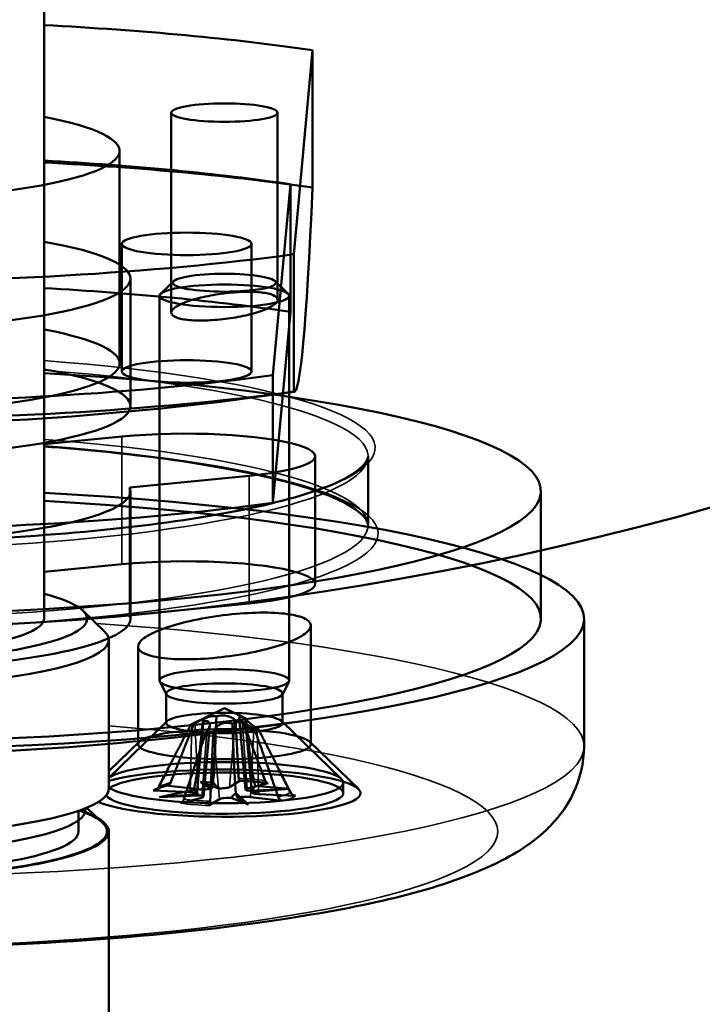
# Model space of a CAD drawing. Header units: millimetres. Extents: x 814 to 3201, y 212 to 4576.
# Tile 15 of 69: x 1670 to 1685, y 1753 to 1776. Entities that reach past the tile are written whole.
import ezdxf

# ---------------------------------------------------------------- set-up
doc = ezdxf.new("R2010")
doc.units = ezdxf.units.MM
doc.header["$LTSCALE"] = 18
doc.layers.add('Widoczne (ISO)', color=7, linetype='Continuous', lineweight=50)
doc.layers.add('Widoczne wąskie (ISO)', color=7, linetype='Continuous', lineweight=35)

msp = doc.modelspace()

# ---------------------------------------------------------------- linework, layer by layer
at = {"layer": 'Widoczne (ISO)'}
for p, q in [((1670.168, 1761.99), (1670.168, 1821.079)), ((1675.949, 1770.429), (1676.385, 1775.156)), ((1676.385, 1775.156), (1676.385, 1771.975)), ((1673.115, 1773.709), (1673.115, 1769.078)), ((1675.574, 1773.709), (1675.574, 1769.377)), ((1671.918, 1772.823), (1671.918, 1767.903)), ((1675.871, 1772.049), (1675.463, 1767.629)), ((1675.871, 1769.095), (1675.871, 1772.049)), ((1671.97, 1767.716), (1671.97, 1770.67)), ((1674.97, 1767.716), (1674.97, 1770.67)), ((1675.949, 1767.249), (1675.949, 1770.429)), ((1672.168, 1766.914), (1672.168, 1769.869)), ((1673.17, 1769.806), (1672.868, 1769.514)), ((1675.519, 1769.806), (1675.821, 1769.514)), ((1672.844, 1760.562), (1672.844, 1769.468)), ((1675.844, 1760.562), (1675.844, 1769.468)), ((1675.463, 1764.675), (1675.871, 1769.095)), ((1675.463, 1764.675), (1675.463, 1767.629)), ((1670.168, 1766.032), (1671.969, 1766.209)), ((1676.443, 1762.8), (1676.443, 1765.755)), ((1677.668, 1764.154), (1677.668, 1765.753)), ((1674.917, 1765.301), (1672.151, 1765.03)), ((1672.151, 1762.076), (1672.151, 1765.03)), ((1672.168, 1761.99), (1672.168, 1764.945)), ((1681.668, 1761.99), (1681.668, 1764.945)), ((1670.168, 1763.078), (1671.969, 1763.254)), ((1674.917, 1762.347), (1672.151, 1762.076)), ((1671.074, 1762.174), (1671.566, 1761.697)), ((1682.668, 1759.036), (1682.668, 1761.99)), ((1676.344, 1761.835), (1676.344, 1759.085)), ((1671.668, 1761.498), (1671.668, 1758.051)), ((1672.344, 1761.348), (1672.344, 1759.085)), ((1673.003, 1760.239), (1672.85, 1760.539)), ((1675.686, 1760.239), (1675.839, 1760.539)), ((1672.998, 1759.577), (1672.998, 1760.26)), ((1675.691, 1759.577), (1675.691, 1760.26)), ((1674.344, 1759.922), (1673.571, 1759.54)), ((1674.344, 1759.922), (1674.84, 1759.677)), ((1673.019, 1759.618), (1671.668, 1758.309)), ((1673.709, 1757.936), (1673.861, 1759.648)), ((1674.832, 1758.036), (1674.684, 1759.697)), ((1674.98, 1757.967), (1674.828, 1759.679)), ((1675.67, 1759.618), (1677.051, 1758.279)), ((1673.857, 1757.867), (1674.004, 1759.523)), ((1672.376, 1759.146), (1671.668, 1758.46)), ((1676.313, 1759.146), (1677.445, 1758.049)), ((1673.788, 1758.213), (1674.041, 1758.055)), ((1673.788, 1758.213), (1674.081, 1758.195)), ((1674.188, 1758.065), (1673.788, 1758.213)), ((1674.08, 1758.186), (1674.086, 1758.248)), ((1674.701, 1758.238), (1674.462, 1758.09)), ((1677.094, 1757.952), (1677.094, 1758.195)), ((1672.696, 1758.014), (1673.553, 1757.973)), ((1672.844, 1757.856), (1673.634, 1758.026)), ((1672.998, 1758.129), (1673.739, 1758.043)), ((1674.608, 1757.946), (1674.606, 1757.976)), ((1675.36, 1758.186), (1674.867, 1758.057)), ((1675.844, 1758.049), (1674.937, 1758.005)), ((1674.991, 1757.979), (1675.844, 1758.049)), ((1675.844, 1758.049), (1675.055, 1758.118)), ((1673.698, 1757.925), (1672.844, 1757.856)), ((1672.844, 1757.856), (1673.752, 1757.9)), ((1673.328, 1757.719), (1673.822, 1757.847)), ((1673.987, 1757.666), (1674.227, 1757.815)), ((1674.501, 1757.84), (1674.901, 1757.692)), ((1674.901, 1757.692), (1674.608, 1757.948)), ((1674.901, 1757.692), (1674.648, 1757.849)), ((1675.69, 1757.776), (1674.95, 1757.861)), ((1675.993, 1757.89), (1675.136, 1757.932)), ((1670.968, 1757.541), (1670.968, 1757.066)), ((1671.127, 1757.558), (1671.127, 1757.6)), ((1671.163, 1757.615), (1671.525, 1757.264)), ((1671.668, 1757.066), (1671.668, 1699.258))]:
    msp.add_line(p, q, dxfattribs=at)
msp.add_circle((1665.168, 1836.748), 75, dxfattribs=at)
for centre, start, end in [((1665.168, 1841.464), 261.40573, 278.27545), ((1665.168, 1833.812), 260.89413, 279.10587)]:
    msp.add_arc(centre, 75, start, end, dxfattribs=at)
for centre, major_axis, ratio, start_param, end_param in [((1665.168, 1772.823), (-17.5, 0), 0.173648, 4.016653, 4.422637), ((1665.168, 1772.823), (6.75, 0), 0.173648, 2.404969, 7.019809), ((1665.168, 1769.869), (16.5, 0), 0.173648, 0.865, 1.262925), ((1665.168, 1769.642), (-17.5, 0), 0.173648, 4.016653, 4.422637), ((1676.167, 1841.433), (-0.206, -74.189), 0.015777, 6.273236, 6.642245), ((1665.168, 1769.869), (7, 0), 0.173648, 2.366399, 7.058379), ((1665.168, 1772.823), (17.5, 0), 0.173648, 4.016653, 5.376083), ((1665.168, 1766.914), (-16.5, 0), 0.173648, 4.006593, 4.404518), ((1665.168, 1767.903), (6.75, 0), 0.173648, 2.404969, 7.019809), ((1665.168, 1764.945), (-16.5, 0), 0.173648, 5.02026, 10.687703), ((1665.168, 1769.869), (-16.5, 0), 0.173648, 0.865, 2.24455), ((1665.168, 1766.914), (-7, 0), 0.173648, 5.507992, 10.199971), ((1665.168, 1769.642), (17.5, 0), 0.173648, 4.016653, 5.376083), ((1673.443, 1765.755), (3, 0), 0.173648, 5.225912, 8.367504), ((1665.168, 1761.99), (-17.5, 0), 0.173648, 5.002141, 10.705823), ((1665.168, 1764.945), (7, 0), 0.173648, 5.145224, 6.353797), ((1665.168, 1761.99), (-16.5, 0), 0.173648, 5.02026, 10.687703), ((1665.168, 1766.914), (16.5, 0), 0.173648, 4.006593, 5.386143), ((1673.443, 1762.8), (3, 0), 0.173648, 5.225912, 8.367504), ((1665.168, 1761.99), (6, 0), 0.173648, 2.555907, 6.868871), ((1665.168, 1761.99), (7, 0), 0.173648, 5.145224, 6.353797), ((1665.168, 1761.99), (-5, 0), 0.173648, 0, 3.141593), ((1665.168, 1761.99), (-5, 0), 0.173648, 0, 3.141593), ((1665.168, 1761.498), (-6.5, 0), 0.173648, 6.105932, 9.602032), ((1674.344, 1759.492), (-0.82, 0), 0.173648, 5.741062, 5.965407), ((1674.344, 1759.492), (-0.82, 0), 0.173648, 4.170266, 4.39461), ((1674.344, 1759.492), (0.82, 0), 0.173648, 4.170266, 4.39461), ((1674.344, 1759.492), (0.82, 0), 0.173648, 5.741062, 5.965407), ((1674.344, 1758.195), (-2.75, 0), 0.173648, 0.232185, 6.051), ((1674.344, 1757.952), (-3.15, 0), 0.173648, 0.386508, 5.727595), ((1674.344, 1757.952), (-2.75, 0), 0.173648, 0.108128, 6.051), ((1673.886, 1757.873), (-0.188, -0.342), 0.156224, 2.213679, 2.869987), ((1674.23, 1757.896), (-0.189, 0.319), 0.151269, 5.179691, 5.835999), ((1665.168, 1758.051), (-6.5, 0), 0.173648, 0, 3.141593), ((1673.496, 1757.937), (0.213, 0), 0.173648, 5.954731, 7.581679), ((1673.636, 1757.671), (0.064, -0.364), 0.500039, 2.159268, 2.815576), ((1673.508, 1757.73), (0.124, 0.296), 0.50053, 5.61782, 6.274128), ((1673.857, 1758.074), (-0.213, 0), 0.173648, 0.983198, 2.610146), ((1674.257, 1758.1), (0.213, 0), 0.173648, 4.383934, 6.010883), ((1675.045, 1758.037), (-0.213, 0), 0.173648, 5.695587, 7.322535), ((1675.053, 1757.83), (-0.089, -0.296), 0.57956, 3.606331, 4.262638), ((1675.193, 1757.968), (-0.213, 0), 0.173648, 5.954731, 7.581679), ((1675.18, 1757.77), (-0.097, 0.361), 0.462419, 0.17788, 0.834188), ((1673.644, 1757.868), (0.213, 0), 0.173648, 5.695587, 7.322535), ((1674.432, 1757.805), (-0.213, 0), 0.173648, 4.383934, 6.010883), ((1674.459, 1757.605), (0.179, 0.346), 0.222609, 0.290283, 0.946591), ((1674.803, 1757.627), (0.194, -0.325), 0.074912, 3.260638, 3.916946), ((1674.832, 1757.831), (0.213, 0), 0.173648, 0.983198, 2.610146), ((1665.168, 1757.066), (6.5, 0), 0.173648, 2.690163, 6.734615), ((1665.168, 1757.066), (6.458, 0), 0.173648, 2.6952, 6.729578), ((1665.168, 1757.558), (-5.958, 0), 0.173648, 6.244866, 9.463097), ((1665.168, 1757.066), (5.8, 0), 0.173648, 3.141593, 6.283185)]:
    msp.add_ellipse(centre, major_axis=major_axis, ratio=ratio, start_param=start_param, end_param=end_param, dxfattribs=at)
for centre, major_axis in [((1674.344, 1773.709), (1.229, 0)), ((1673.47, 1770.67), (-1.5, 0)), ((1674.344, 1769.77), (1.193, 0)), ((1674.344, 1769.468), (-1.5, 0)), ((1673.47, 1767.716), (1.5, 0)), ((1674.344, 1760.562), (1.5, 0)), ((1674.344, 1760.26), (1.347, 0)), ((1674.344, 1759.577), (1.347, 0)), ((1674.344, 1759.085), (2, 0))]:
    msp.add_ellipse(centre, major_axis=major_axis, ratio=0.173648, dxfattribs=at)
for points, knots in [([(1675.419, 1769.502), (1675.494, 1769.479), (1675.547, 1769.447), (1675.585, 1769.373), (1675.569, 1769.331), (1675.485, 1769.249), (1675.41, 1769.204), (1675.206, 1769.117), (1675.077, 1769.075), (1674.807, 1769.006), (1674.648, 1768.974), (1674.321, 1768.925), (1674.154, 1768.909), (1673.857, 1768.893), (1673.708, 1768.893), (1673.452, 1768.911), (1673.345, 1768.929), (1673.195, 1768.976), (1673.142, 1769.008), (1673.104, 1769.081), (1673.12, 1769.123), (1673.204, 1769.205), (1673.279, 1769.251), (1673.483, 1769.338), (1673.612, 1769.379), (1673.882, 1769.448), (1674.041, 1769.48), (1674.367, 1769.529), (1674.535, 1769.546), (1674.831, 1769.562), (1674.981, 1769.562), (1675.237, 1769.544), (1675.344, 1769.526), (1675.419, 1769.502)], [0, 0, 0, 0, 0.0462899, 0.0462899, 0.0925797, 0.0925797, 0.1393794, 0.1393794, 0.1861791, 0.1861791, 0.2329772, 0.2329772, 0.2797752, 0.2797752, 0.3260649, 0.3260649, 0.3723546, 0.3723546, 0.4186443, 0.4186443, 0.464934, 0.464934, 0.511732, 0.511732, 0.55853, 0.55853, 0.6053298, 0.6053298, 0.6521295, 0.6521295, 0.6984193, 0.6984193, 0.7447092, 0.7447092, 0.7447092, 0.7447092]), ([(1677.668, 1764.154), (1677.668, 1764.264), (1677.537, 1764.453), (1676.789, 1764.853), (1676.236, 1765.048), (1674.774, 1765.41), (1673.847, 1765.578), (1671.983, 1765.822), (1671.1, 1765.911), (1670.168, 1765.98)], [1.22173, 1.22173, 1.22173, 1.22173, 1.53589, 1.53589, 1.832222, 1.832222, 2.146123, 2.146123, 2.386597, 2.386597, 2.386597, 2.386597]), ([(1652.668, 1765.753), (1652.668, 1765.643), (1652.799, 1765.454), (1653.547, 1765.054), (1654.101, 1764.859), (1655.562, 1764.497), (1656.49, 1764.329), (1658.613, 1764.051), (1659.813, 1763.941), (1662.356, 1763.79), (1663.7, 1763.75), (1666.394, 1763.746), (1667.743, 1763.781), (1670.308, 1763.924), (1671.523, 1764.031), (1673.693, 1764.304), (1674.648, 1764.471), (1676.193, 1764.844), (1676.788, 1765.05), (1677.524, 1765.45), (1677.659, 1765.633), (1677.668, 1765.743), (1677.668, 1765.748), (1677.668, 1765.753)], [4.363323, 4.363323, 4.363323, 4.363323, 4.677482, 4.677482, 4.973815, 4.973815, 5.287715, 5.287715, 5.605586, 5.605586, 5.924497, 5.924497, 6.243648, 6.243648, 6.562589, 6.562589, 6.88056, 6.88056, 7.194789, 7.194789, 7.490672, 7.490672, 7.504916, 7.504916, 7.504916, 7.504916]), ([(1673.372, 1761.895), (1673.153, 1761.839), (1672.943, 1761.771), (1672.611, 1761.63), (1672.489, 1761.556), (1672.352, 1761.423), (1672.327, 1761.355), (1672.388, 1761.234), (1672.475, 1761.183), (1672.719, 1761.107), (1672.892, 1761.077), (1673.309, 1761.048), (1673.552, 1761.048), (1674.035, 1761.073), (1674.307, 1761.1), (1674.838, 1761.179), (1675.097, 1761.232), (1675.536, 1761.344), (1675.746, 1761.412), (1676.078, 1761.553), (1676.2, 1761.627), (1676.337, 1761.761), (1676.362, 1761.829), (1676.3, 1761.949), (1676.214, 1762.001), (1675.97, 1762.077), (1675.796, 1762.107), (1675.38, 1762.136), (1675.137, 1762.136), (1674.654, 1762.11), (1674.382, 1762.083), (1673.851, 1762.004), (1673.592, 1761.951), (1673.372, 1761.895)], [0, 0, 0, 0, 0.076125, 0.076125, 0.15225, 0.15225, 0.227548, 0.227548, 0.302846, 0.302846, 0.378145, 0.378145, 0.453443, 0.453443, 0.529568, 0.529568, 0.605692, 0.605692, 0.681822, 0.681822, 0.757951, 0.757951, 0.83325, 0.83325, 0.908548, 0.908548, 0.983847, 0.983847, 1.059146, 1.059146, 1.135275, 1.135275, 1.211404, 1.211404, 1.211404, 1.211404]), ([(1673.846, 1759.611), (1673.85, 1759.618), (1673.853, 1759.624), (1673.861, 1759.643), (1673.862, 1759.652), (1673.856, 1759.663), (1673.848, 1759.665), (1673.824, 1759.66), (1673.807, 1759.653), (1673.769, 1759.637), (1673.743, 1759.624), (1673.685, 1759.596), (1673.654, 1759.581), (1673.623, 1759.566), (1673.612, 1759.56), (1673.601, 1759.555), (1673.59, 1759.549)], [-0.05372527, -0.05372527, -0.05372527, -0.05372527, -0.04982808, -0.04982808, -0.04051932, -0.04051932, -0.03121055, -0.03121055, -0.02190179, -0.02190179, -0.01095089, -0.01095089, 0, 0, 0, 0.00382906, 0.00382906, 0.00382906, 0.00382906]), ([(1673.634, 1758.026), (1673.64, 1758.048), (1673.645, 1758.07), (1673.684, 1758.244), (1673.709, 1758.43), (1673.767, 1758.866), (1673.798, 1759.149), (1673.834, 1759.493), (1673.84, 1759.552), (1673.846, 1759.611)], [-2.7963552, -2.7963552, -2.7963552, -2.7963552, -2.7900399, -2.7900399, -2.7426847, -2.7426847, -2.6569758, -2.6569758, -2.6392228, -2.6392228, -2.6392228, -2.6392228]), ([(1673.662, 1759.577), (1673.672, 1759.581), (1673.681, 1759.586), (1673.719, 1759.605), (1673.751, 1759.621), (1673.819, 1759.653), (1673.855, 1759.669), (1673.918, 1759.695), (1673.949, 1759.707), (1674.011, 1759.726), (1674.04, 1759.733), (1674.091, 1759.739), (1674.116, 1759.739), (1674.145, 1759.734), (1674.152, 1759.732), (1674.159, 1759.73)], [0.13976647, 0.13976647, 0.13976647, 0.13976647, 0.14359553, 0.14359553, 0.15454642, 0.15454642, 0.16549732, 0.16549732, 0.17480608, 0.17480608, 0.18411485, 0.18411485, 0.19342361, 0.19342361, 0.1973208, 0.1973208, 0.1973208, 0.1973208]), ([(1673.936, 1759.387), (1673.943, 1759.395), (1673.949, 1759.403), (1673.972, 1759.432), (1673.986, 1759.456), (1674.003, 1759.503), (1674.006, 1759.526), (1674.003, 1759.562), (1673.997, 1759.578), (1673.977, 1759.604), (1673.962, 1759.614), (1673.926, 1759.623), (1673.904, 1759.623), (1673.868, 1759.617), (1673.857, 1759.614), (1673.846, 1759.611)], [0.13976647, 0.13976647, 0.13976647, 0.13976647, 0.14359553, 0.14359553, 0.15454642, 0.15454642, 0.16549732, 0.16549732, 0.17480608, 0.17480608, 0.18411485, 0.18411485, 0.19342361, 0.19342361, 0.1973208, 0.1973208, 0.1973208, 0.1973208]), ([(1674.081, 1758.195), (1674.083, 1758.216), (1674.085, 1758.237), (1674.099, 1758.401), (1674.109, 1758.581), (1674.13, 1759.004), (1674.141, 1759.28), (1674.155, 1759.615), (1674.157, 1759.672), (1674.159, 1759.73)], [-2.7963552, -2.7963552, -2.7963552, -2.7963552, -2.7900399, -2.7900399, -2.7426847, -2.7426847, -2.6569758, -2.6569758, -2.6392228, -2.6392228, -2.6392228, -2.6392228]), ([(1674.529, 1759.557), (1674.517, 1759.562), (1674.504, 1759.566), (1674.459, 1759.578), (1674.425, 1759.583), (1674.364, 1759.582), (1674.331, 1759.576), (1674.271, 1759.557), (1674.244, 1759.543), (1674.194, 1759.511), (1674.169, 1759.49), (1674.129, 1759.444), (1674.113, 1759.421), (1674.103, 1759.398), (1674.1, 1759.391), (1674.096, 1759.383), (1674.094, 1759.375)], [-0.05372527, -0.05372527, -0.05372527, -0.05372527, -0.04982808, -0.04982808, -0.04051932, -0.04051932, -0.03121055, -0.03121055, -0.02190179, -0.02190179, -0.01095089, -0.01095089, 0, 0, 0, 0.00382906, 0.00382906, 0.00382906, 0.00382906]), ([(1674.159, 1759.73), (1674.172, 1759.734), (1674.185, 1759.737), (1674.23, 1759.746), (1674.263, 1759.75), (1674.325, 1759.751), (1674.358, 1759.749), (1674.417, 1759.737), (1674.445, 1759.729), (1674.494, 1759.711), (1674.519, 1759.698), (1674.56, 1759.673), (1674.575, 1759.66), (1674.586, 1759.649), (1674.589, 1759.645), (1674.592, 1759.641), (1674.595, 1759.637)], [-0.05372527, -0.05372527, -0.05372527, -0.05372527, -0.04982808, -0.04982808, -0.04051932, -0.04051932, -0.03121055, -0.03121055, -0.02190179, -0.02190179, -0.01095089, -0.01095089, 0, 0, 0, 0.00382906, 0.00382906, 0.00382906, 0.00382906]), ([(1675.026, 1759.435), (1675.017, 1759.442), (1675.008, 1759.449), (1674.97, 1759.476), (1674.938, 1759.497), (1674.869, 1759.535), (1674.834, 1759.552), (1674.771, 1759.577), (1674.74, 1759.587), (1674.678, 1759.599), (1674.648, 1759.6), (1674.597, 1759.594), (1674.573, 1759.586), (1674.544, 1759.569), (1674.536, 1759.563), (1674.529, 1759.557)], [0.13976647, 0.13976647, 0.13976647, 0.13976647, 0.14359553, 0.14359553, 0.15454642, 0.15454642, 0.16549732, 0.16549732, 0.17480608, 0.17480608, 0.18411485, 0.18411485, 0.19342361, 0.19342361, 0.1973208, 0.1973208, 0.1973208, 0.1973208]), ([(1674.752, 1759.624), (1674.746, 1759.629), (1674.739, 1759.633), (1674.717, 1759.649), (1674.703, 1759.662), (1674.686, 1759.685), (1674.683, 1759.696), (1674.686, 1759.71), (1674.691, 1759.716), (1674.712, 1759.72), (1674.727, 1759.719), (1674.762, 1759.71), (1674.785, 1759.702), (1674.821, 1759.686), (1674.832, 1759.681), (1674.843, 1759.676)], [0.13976647, 0.13976647, 0.13976647, 0.13976647, 0.14359553, 0.14359553, 0.15454642, 0.15454642, 0.16549732, 0.16549732, 0.17480608, 0.17480608, 0.18411485, 0.18411485, 0.19342361, 0.19342361, 0.1973208, 0.1973208, 0.1973208, 0.1973208]), ([(1674.843, 1759.676), (1674.839, 1759.678), (1674.836, 1759.679), (1674.827, 1759.682), (1674.826, 1759.681), (1674.833, 1759.67), (1674.841, 1759.66), (1674.865, 1759.634), (1674.882, 1759.618), (1674.92, 1759.585), (1674.946, 1759.564), (1675.003, 1759.521), (1675.035, 1759.5), (1675.066, 1759.482), (1675.076, 1759.475), (1675.087, 1759.469), (1675.099, 1759.462)], [-0.05372527, -0.05372527, -0.05372527, -0.05372527, -0.04982808, -0.04982808, -0.04051932, -0.04051932, -0.03121055, -0.03121055, -0.02190179, -0.02190179, -0.01095089, -0.01095089, 0, 0, 0, 0.00382906, 0.00382906, 0.00382906, 0.00382906]), ([(1675.055, 1758.118), (1675.049, 1758.139), (1675.044, 1758.16), (1675.005, 1758.329), (1674.98, 1758.512), (1674.922, 1758.941), (1674.891, 1759.22), (1674.855, 1759.559), (1674.849, 1759.617), (1674.843, 1759.676)], [-2.7963552, -2.7963552, -2.7963552, -2.7963552, -2.7900399, -2.7900399, -2.7426847, -2.7426847, -2.6569758, -2.6569758, -2.6392228, -2.6392228, -2.6392228, -2.6392228]), ([(1674.608, 1757.948), (1674.606, 1757.971), (1674.604, 1757.994), (1674.59, 1758.172), (1674.58, 1758.361), (1674.559, 1758.803), (1674.547, 1759.09), (1674.534, 1759.437), (1674.532, 1759.497), (1674.529, 1759.557)], [-2.7963552, -2.7963552, -2.7963552, -2.7963552, -2.7900399, -2.7900399, -2.7426847, -2.7426847, -2.6569758, -2.6569758, -2.6392228, -2.6392228, -2.6392228, -2.6392228]), ([(1682.668, 1759.036), (1682.668, 1758.649), (1682.57, 1758.271), (1682.254, 1757.598), (1682.028, 1757.327), (1681.394, 1756.719), (1680.975, 1756.486), (1679.309, 1755.714), (1677.762, 1755.356), (1674.415, 1754.837), (1672.839, 1754.667), (1669.53, 1754.433), (1667.806, 1754.366), (1664.342, 1754.332), (1662.602, 1754.364), (1659.258, 1754.525), (1657.655, 1754.653), (1654.711, 1755.002), (1653.38, 1755.223), (1651.002, 1755.781), (1650.022, 1756.082), (1648.833, 1756.835), (1648.518, 1757.074), (1648.084, 1757.634), (1647.95, 1757.852), (1647.737, 1758.385), (1647.668, 1758.709), (1647.668, 1759.036)], [3.125572, 3.125572, 3.125572, 3.125572, 3.207127, 3.207127, 3.304626, 3.304626, 3.484049, 3.484049, 3.966997, 3.966997, 4.309839, 4.309839, 4.639657, 4.639657, 4.966657, 4.966657, 5.294902, 5.294902, 5.630512, 5.630512, 5.999632, 5.999632, 6.133398, 6.133398, 6.198107, 6.198107, 6.267164, 6.267164, 6.267164, 6.267164]), ([(1674.701, 1758.238), (1674.697, 1758.236), (1674.692, 1758.236), (1674.684, 1758.244), (1674.68, 1758.252), (1674.676, 1758.27), (1674.675, 1758.282), (1674.674, 1758.293)], [0.02076039, 0.02076039, 0.02076039, 0.02076039, 0.02593303, 0.02593303, 0.03109721, 0.03109721, 0.03532758, 0.03532758, 0.03532758, 0.03532758]), ([(1675.344, 1758.185), (1675.306, 1758.19), (1675.266, 1758.195), (1675.185, 1758.203), (1675.144, 1758.208), (1675.058, 1758.215), (1675.015, 1758.219), (1674.926, 1758.225), (1674.88, 1758.228), (1674.789, 1758.233), (1674.742, 1758.235), (1674.695, 1758.237)], [1.3531943, 1.3531943, 1.3531943, 1.3531943, 1.4402078, 1.4402078, 1.5272212, 1.5272212, 1.6142347, 1.6142347, 1.7012481, 1.7012481, 1.7882616, 1.7882616, 1.7882616, 1.7882616]), ([(1675.286, 1758.245), (1675.29, 1758.233), (1675.297, 1758.221), (1675.31, 1758.202), (1675.321, 1758.193), (1675.339, 1758.185), (1675.351, 1758.184), (1675.36, 1758.186)], [0.04758377, 0.04758377, 0.04758377, 0.04758377, 0.05181414, 0.05181414, 0.05697832, 0.05697832, 0.06215096, 0.06215096, 0.06215096, 0.06215096]), ([(1672.696, 1758.014), (1672.713, 1758.013), (1672.732, 1758.017), (1672.763, 1758.028), (1672.78, 1758.039), (1672.802, 1758.06), (1672.811, 1758.073), (1672.818, 1758.086)], [0.02076039, 0.02076039, 0.02076039, 0.02076039, 0.02593303, 0.02593303, 0.03109721, 0.03109721, 0.03532758, 0.03532758, 0.03532758, 0.03532758]), ([(1673.031, 1758.13), (1673.003, 1758.124), (1672.977, 1758.117), (1672.929, 1758.104), (1672.908, 1758.098), (1672.869, 1758.084), (1672.852, 1758.078), (1672.822, 1758.065), (1672.81, 1758.059), (1672.792, 1758.049), (1672.786, 1758.045), (1672.783, 1758.043)], [2.923785, 2.923785, 2.923785, 2.923785, 3.0109926, 3.0109926, 3.0982002, 3.0982002, 3.1854078, 3.1854078, 3.2726154, 3.2726154, 3.3598231, 3.3598231, 3.3598231, 3.3598231]), ([(1673.099, 1758.192), (1673.094, 1758.18), (1673.086, 1758.168), (1673.069, 1758.148), (1673.055, 1758.139), (1673.03, 1758.129), (1673.013, 1758.127), (1672.998, 1758.129)], [0.04758377, 0.04758377, 0.04758377, 0.04758377, 0.05181414, 0.05181414, 0.05697832, 0.05697832, 0.06215096, 0.06215096, 0.06215096, 0.06215096]), ([(1675.993, 1757.89), (1675.976, 1757.891), (1675.956, 1757.896), (1675.925, 1757.91), (1675.909, 1757.922), (1675.887, 1757.945), (1675.877, 1757.958), (1675.871, 1757.971)], [0.02076039, 0.02076039, 0.02076039, 0.02076039, 0.02593303, 0.02593303, 0.03109721, 0.03109721, 0.03532758, 0.03532758, 0.03532758, 0.03532758]), ([(1673.403, 1757.812), (1673.398, 1757.798), (1673.392, 1757.784), (1673.378, 1757.759), (1673.368, 1757.745), (1673.349, 1757.728), (1673.338, 1757.721), (1673.328, 1757.719)], [0.04758377, 0.04758377, 0.04758377, 0.04758377, 0.05181414, 0.05181414, 0.05697832, 0.05697832, 0.06215096, 0.06215096, 0.06215096, 0.06215096]), ([(1673.987, 1757.666), (1673.992, 1757.669), (1673.997, 1757.676), (1674.005, 1757.695), (1674.008, 1757.709), (1674.012, 1757.734), (1674.014, 1757.749), (1674.015, 1757.763)], [0.02076039, 0.02076039, 0.02076039, 0.02076039, 0.02593303, 0.02593303, 0.03109721, 0.03109721, 0.03532758, 0.03532758, 0.03532758, 0.03532758]), ([(1675.59, 1757.865), (1675.595, 1757.851), (1675.602, 1757.837), (1675.62, 1757.813), (1675.633, 1757.8), (1675.659, 1757.783), (1675.676, 1757.777), (1675.69, 1757.776)], [0.04758377, 0.04758377, 0.04758377, 0.04758377, 0.05181414, 0.05181414, 0.05697832, 0.05697832, 0.06215096, 0.06215096, 0.06215096, 0.06215096])]:
    msp.add_open_spline(points, degree=3, knots=knots, dxfattribs=at)
for points, weights in [([(1673.099, 1758.192), (1673.452, 1759.093), (1673.642, 1759.566)], [1.00378810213, 1.0526638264, 1]), ([(1673.642, 1759.566), (1673.652, 1759.571), (1673.662, 1759.577)], [1, 1.01465889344, 1.02927435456]), ([(1674.595, 1759.637), (1674.598, 1759.632), (1674.601, 1759.628)], [1.02927435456, 1.01465889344, 1]), ([(1674.601, 1759.628), (1674.627, 1759.168), (1674.674, 1758.293)], [1, 1.0526638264, 1.00378810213]), ([(1674.768, 1759.614), (1674.76, 1759.619), (1674.752, 1759.624)], [1, 1.01465889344, 1.02927435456]), ([(1675.286, 1758.245), (1674.948, 1759.143), (1674.768, 1759.614)], [1.00378810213, 1.0526638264, 1]), ([(1673.565, 1759.537), (1673.305, 1759.037), (1672.818, 1758.086)], [1, 1.0526638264, 1.00378810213]), ([(1673.403, 1757.812), (1673.741, 1758.833), (1673.921, 1759.37)], [1.00378810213, 1.0526638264, 1]), ([(1673.59, 1759.549), (1673.578, 1759.543), (1673.565, 1759.537)], [1.02927435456, 1.01465889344, 1]), ([(1673.921, 1759.37), (1673.929, 1759.379), (1673.936, 1759.387)], [1, 1.01465889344, 1.02927435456]), ([(1674.088, 1759.357), (1674.062, 1758.807), (1674.015, 1757.763)], [1, 1.0526638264, 1.00378810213]), ([(1674.094, 1759.375), (1674.091, 1759.366), (1674.088, 1759.357)], [1.02927435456, 1.01465889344, 1]), ([(1675.047, 1759.419), (1675.037, 1759.427), (1675.026, 1759.435)], [1, 1.01465889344, 1.02927435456]), ([(1675.59, 1757.865), (1675.237, 1758.883), (1675.047, 1759.419)], [1.00378810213, 1.0526638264, 1]), ([(1675.099, 1759.462), (1675.111, 1759.455), (1675.124, 1759.448)], [1.02927435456, 1.01465889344, 1]), ([(1675.124, 1759.448), (1675.384, 1758.939), (1675.871, 1757.971)], [1, 1.0526638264, 1.00378810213])]:
    msp.add_rational_spline(points, weights, degree=2, dxfattribs=at)
at = {"layer": 'Widoczne wąskie (ISO)'}
for p, q in [((1671.969, 1763.254), (1671.969, 1766.209)), ((1674.917, 1762.347), (1674.917, 1765.301)), ((1673.739, 1758.043), (1673.662, 1759.577)), ((1674.462, 1758.09), (1674.595, 1759.637)), ((1674.867, 1758.057), (1674.752, 1759.624)), ((1673.553, 1757.973), (1673.59, 1759.549)), ((1673.822, 1757.847), (1673.936, 1759.387)), ((1674.227, 1757.815), (1674.094, 1759.375)), ((1674.95, 1757.861), (1675.026, 1759.435)), ((1675.136, 1757.932), (1675.099, 1759.462))]:
    msp.add_line(p, q, dxfattribs=at)
for centre, major_axis, start_param, end_param in [((1665.168, 1765.947), (-12.665, 0), 5.118217, 10.589747), ((1665.168, 1765.753), (-12.5, 0), 5.123906, 10.584057), ((1665.168, 1763.96), (-12.734, 0), 5.115901, 10.592062), ((1665.168, 1764.154), (-12.5, 0), 5.123906, 10.584057), ((1665.168, 1759.036), (17.5, 0), 1.933717, 7.491061), ((1665.168, 1757.066), (-15.5, 0), 5.145124, 10.56284), ((1674.344, 1758.028), (-1.561, 0), 4.065347, 4.49953), ((1674.344, 1757.952), (1.686, 0), 0.924145, 1.357546), ((1674.344, 1757.952), (-1.686, 0), 5.636534, 6.069935), ((1674.344, 1758.028), (-1.561, 0), 5.636143, 6.070326), ((1674.344, 1758.028), (1.561, 0), 5.636143, 6.070326), ((1674.344, 1758.028), (1.561, 0), 4.065347, 4.49953), ((1674.344, 1757.952), (1.686, 0), 5.636534, 6.069935), ((1674.344, 1757.952), (-1.686, 0), 0.924145, 1.357546)]:
    msp.add_ellipse(centre, major_axis=major_axis, ratio=0.173648, start_param=start_param, end_param=end_param, dxfattribs=at)

doc.saveas('drawing.dxf')
